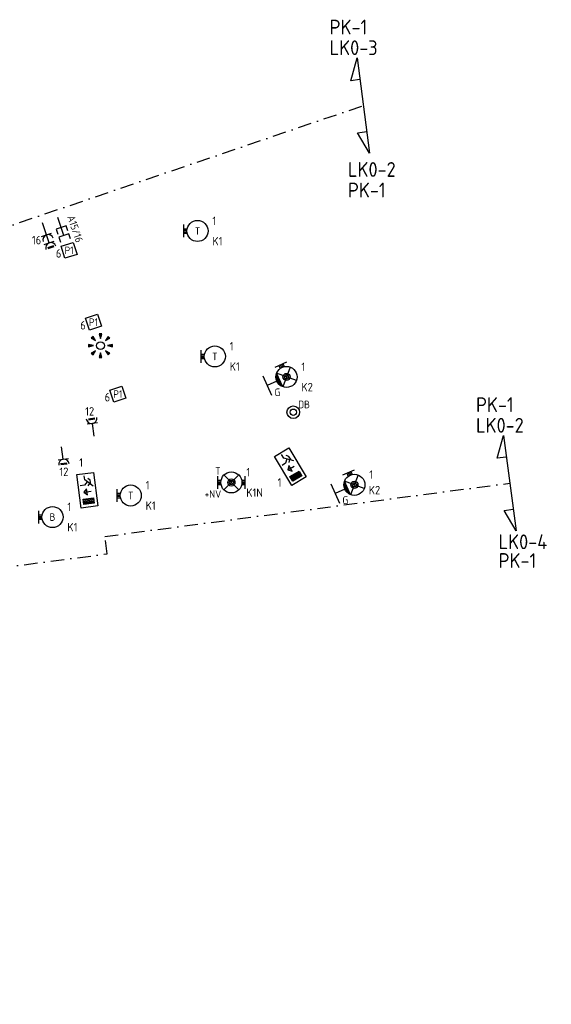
# Model space of a CAD drawing. Header units: millimetres. Extents: x -26318 to 195000, y -34446 to 95000.
# Tile 22 of 22: x 77172 to 89771, y 36350 to 59698. Entities that reach past the tile are written whole.
import ezdxf
from ezdxf.enums import TextEntityAlignment as Align

# ---------------------------------------------------------------- set-up
doc = ezdxf.new("R2010")
doc.units = ezdxf.units.MM
doc.header["$LTSCALE"] = 100
doc.linetypes.add('DASHDOT2', pattern=[12.7, 6.35, -3.175, 0, -3.175])
for name, color, linetype in [('EB63101-_ATTRIB', 2, 'Continuous'), ('EB63501-_ATTRIB', 2, 'Continuous'), ('EB6411--_ATTRIB', 2, 'Continuous'), ('EB6441--_ATTRIB', 2, 'Continuous'), ('EL63101-_LICHT-ARM', 3, 'Continuous'), ('EL63103-_LICHT-WCD230V', 3, 'Continuous'), ('EL63202-_NOODVRL-TXT', 3, 'Continuous'), ('EL63501-_NOODVRL-ARM', 3, 'Continuous'), ('EL6411--_DEURBEL', 3, 'Continuous'), ('EL6441--_DATACOM', 3, 'Continuous')]:
    doc.layers.add(name, color=color, linetype=linetype)
doc.layers.add('GRENS', color=210, linetype='DASHDOT2', lineweight=30)
doc.styles.add('NORATT', font='iso.shx')
doc.styles.add('NORDIM', font='isocp.shx')

# ---------------------------------------------------------------- blocks, each defined once
blk = doc.blocks.new('ES3W1L')
for p, q in [((1.25, 0), (-1.25, 0)), ((-0.75, 1.25), (0.75, 1.25)), ((-0.75, 1), (0.75, 1)), ((0, 0), (0, -3))]:
    blk.add_line(p, q)
blk.add_arc((0, 1.25), 1.25, 180, 0)
at = {"style": 'NORATT'}
for tag, flags, p in [('VERMOGEN', 9, (-2.5, 3)), ('GELIJK', 9, (5, 3)), ('GROEP', 8, (0, 3)), ('SCHAK', 8, (2.5, 3)), ('TAL', 8, (2.5, 3)), ('KAST', 9, (7, 3))]:
    blk.add_attdef(tag, text='', height=1.8, rotation=90, dxfattribs=dict(at, flags=flags)).set_placement(p, align=Align.MIDDLE_CENTER)
at = {"style": 'NORATT', "flags": 8}
blk.add_attdef('DOEL', text='', height=1.8, rotation=90, dxfattribs=at).set_placement((-2.5, 3), align=Align.MIDDLE_LEFT)
at = {"style": 'NORATT', "flags": 9}
blk.add_attdef('M_CODE', text='', height=1.8, dxfattribs=at).set_placement((0, 0), align=Align.MIDDLE_CENTER)
blk = doc.blocks.new('ES3G10')
for p, q in [((-3.25, -1.5), (-3.25, 1.5)), ((-3.25, 0.52), (-2.44, 0.52)), ((-3.25, 0.17), (-2.49, 0.17)), ((-3.25, -0.17), (-2.49, -0.17)), ((-3.25, -0.52), (-2.44, -0.52))]:
    blk.add_line(p, q)
blk.add_circle((0, 0), 2.5)
at = {"style": 'NORATT', "flags": 9}
blk.add_attdef('GELIJK', text='', height=1.8, dxfattribs=at).set_placement((3.5, 5), align=Align.MIDDLE_CENTER)
at = {"color": 6, "style": 'NORATT'}
for tag, flags, p in [('SCHAK', 8, (3.5, 2.75)), ('A_CODE', 8, (0, 0)), ('GROEP', 8, (-3.5, -2.75)), ('KAST', 9, (3.5, -2.75))]:
    blk.add_attdef(tag, text='', height=1.8, dxfattribs=dict(at, flags=flags)).set_placement(p, align=Align.MIDDLE)
blk = doc.blocks.new('ES3W2L')
for p, q in [((-0.75, 3.25), (0.75, 3.25)), ((-0.75, 3), (0.75, 3)), ((1.25, 2), (-1.25, 2)), ((1.25, 0), (-1.25, 0)), ((0, 2), (0, -3))]:
    blk.add_line(p, q)
for centre in [(0, 3.25), (0, 1.25)]:
    blk.add_arc(centre, 1.25, 180, 0)
at = {"style": 'NORATT'}
for tag, height, flags, p in [('GROEPI', 1.8, 9, (0, 9.5)), ('CODE', 3.5, 8, (0, 4.5)), ('M_CODE', 1.8, 9, (0, 0)), ('VERMOGENI', 1.8, 9, (0, -9.5)), ('DOELI', 1.8, 9, (0, -11.5))]:
    blk.add_attdef(tag, text='', height=height, dxfattribs=dict(at, flags=flags)).set_placement(p, align=Align.MIDDLE_CENTER)
for tag, flags, p in [('VERMOGEN', 9, (-2.5, 5)), ('GROEP', 8, (0, 5)), ('SCHAK', 8, (2.5, 5)), ('TAL', 8, (2.5, 5)), ('GELIJKI', 9, (5, 5)), ('GELIJK', 9, (5, 5)), ('KAST', 9, (7, 5))]:
    blk.add_attdef(tag, text='', height=1.8, rotation=90, dxfattribs=dict(at, flags=flags)).set_placement(p, align=Align.MIDDLE_CENTER)
at = {"style": 'NORATT', "flags": 8}
blk.add_attdef('DOEL', text='', height=1.8, rotation=90, dxfattribs=at).set_placement((-2.5, 5), align=Align.MIDDLE_LEFT)
blk = doc.blocks.new('ES111352')
at = {"color": 0}
blk.add_line((0, 1.5), (0, -3), dxfattribs=at)
for points in [[(-1.25, 2.75), (-1.25, 1.5), (1.25, 1.5), (1.25, 2.75)], [(-1.25, 0.75), (-1.25, -0.5), (1.25, -0.5), (1.25, 0.75)]]:
    blk.add_lwpolyline(points, dxfattribs=at)
at = {"color": 0, "style": 'NORATT', "flags": 8}
blk.add_attdef('NUMMER1', text='', height=1.8, rotation=90, dxfattribs=at).set_placement((-1.5, 4.5), align=Align.MIDDLE_LEFT)
at = {"style": 'NORATT', "flags": 8}
blk.add_attdef('NUMMER', text='', height=1.8, rotation=90, dxfattribs=at).set_placement((1.5, 4.5), align=Align.MIDDLE_LEFT)
at = {"style": 'NORATT'}
for tag, flags, p in [('PANEEL', 9, (0, 3)), ('CODE', 9, (1, 3.5)), ('GRP', 8, (0, -5)), ('RUIMTE', 9, (0, -7.5))]:
    blk.add_attdef(tag, text='', height=1.8, dxfattribs=dict(at, flags=flags)).set_placement(p, align=Align.MIDDLE_LEFT)
at = {"style": 'NORATT', "flags": 8}
blk.add_attdef('M_CODE', text='', height=1.8, dxfattribs=at).set_placement((0, 0), align=Align.MIDDLE_CENTER)
blk = doc.blocks.new('ES3G11WW')
at = {"color": 0}
for p, q in [((-3.25, -1.5), (-3.25, 1.5)), ((-3.25, 0.52), (-2.44, 0.52)), ((-3.25, 0.17), (-2.49, 0.17)), ((-1.77, 1.77), (1.77, -1.77)), ((1.77, 1.77), (-1.77, -1.77)), ((-3.25, -0.17), (-2.49, -0.17)), ((-3.25, -0.52), (-2.44, -0.52)), ((1.77, -1.77), (-1.77, -1.77)), ((1.48, -2.02), (-1.48, -2.02)), ((1.05, -2.27), (-1.05, -2.27)), ((0, -2.5), (0, -5)), ((-2.5, -5), (2.5, -5))]:
    blk.add_line(p, q, dxfattribs=at)
blk.add_lwpolyline([(1.77, -1.77), (1.75, -1.75)], dxfattribs=at)
for radius in [2.5, 0.85, 0.5]:
    blk.add_circle((0, 0), radius, dxfattribs=at)
at = {"style": 'NORATT', "flags": 9}
blk.add_attdef('GELIJK', text='', height=1.8, dxfattribs=at).set_placement((3.5, 5), align=Align.MIDDLE_CENTER)
at = {"color": 0, "style": 'NORATT'}
for tag, flags, p in [('A_CODE', 8, (-3.5, 2.75)), ('SCHAK', 8, (3.5, 2.75)), ('GROEP', 8, (-3.5, -2.75)), ('KAST', 9, (3.5, -2.75))]:
    blk.add_attdef(tag, text='', height=1.8, dxfattribs=dict(at, flags=flags)).set_placement(p, align=Align.MIDDLE)
blk = doc.blocks.new('ES3N026')
for p, q in [((-1.5, 0.75), (-1, 0.25)), ((0.38, -0.88), (0.38, 0.87)), ((2.25, 1.25), (2.25, -1.25)), ((2.5, 1.25), (2.5, -1.25)), ((2.75, 1.25), (2.75, -1.25)), ((3, 1.25), (3, -1.25))]:
    blk.add_line(p, q)
for points in [[(4.01, 2.01), (4.01, -1.98), (-3.99, -1.98), (-3.99, 2.01)], [(3.25, -1.25), (2, -1.25), (2, 1.25), (3.25, 1.25)], [(0.38, -0.88), (1.12, -0.13), (-0.37, -0.13)]]:
    blk.add_lwpolyline(points, close=True)
for points in [[(-0.75, 1.5), (-2.5, -0.25), (-3.5, -0.25)], [(-1.25, 1), (-2.25, 1), (-2.75, 0.5)], [(-2, 0.25), (-1.25, -0.5), (-1.25, -1.5)]]:
    blk.add_lwpolyline(points)
at = {"style": 'NORATT'}
for tag, height, flags, p in [('GROEPI', 1.8, 9, (0, 9.5)), ('CODE', 3.5, 8, (0, 4.5)), ('A_CODE', 1.8, 8, (-3.5, 3.5)), ('NUMMER', 1.8, 8, (3.5, 3.5)), ('SCHAK', 1.8, 8, (3.5, 2.75)), ('M_CODE', 1.8, 9, (0, 0)), ('GROEP', 1.8, 8, (-3.5, -3.5)), ('VERMOGEN', 1.8, 9, (0, -5.5)), ('KAST', 1.8, 9, (3.5, -3.5)), ('DOEL', 1.8, 9, (0, -7.5)), ('VERMOGENI', 1.8, 9, (0, -9.5)), ('DOELI', 1.8, 9, (0, -11.5))]:
    blk.add_attdef(tag, text='', height=height, dxfattribs=dict(at, flags=flags)).set_placement(p, align=Align.MIDDLE_CENTER)
at = {"style": 'NORATT', "flags": 9}
for tag in ['GELIJKI', 'TAL']:
    blk.add_attdef(tag, text='', height=1.8, rotation=90, dxfattribs=at).set_placement((5, 3.76), align=Align.MIDDLE_CENTER)
blk = doc.blocks.new('ES111410')
for radius in [1.5, 0.75]:
    blk.add_circle((0, 0), radius)
at = {"style": 'NORATT', "flags": 8}
blk.add_attdef('NUMMER', text='', height=1.8, dxfattribs=at).set_placement((0, 5.5), align=Align.MIDDLE)
at = {"style": 'NORATT'}
for tag, flags, p in [('PANEEL', 9, (0, 3)), ('CODE', 9, (1, 3.5)), ('GRP', 8, (0, -5)), ('RUIMTE', 9, (0, -7.5))]:
    blk.add_attdef(tag, text='', height=1.8, dxfattribs=dict(at, flags=flags)).set_placement(p, align=Align.MIDDLE_LEFT)
at = {"style": 'NORATT', "flags": 8}
blk.add_attdef('M_CODE', text='', height=1.8, dxfattribs=at).set_placement((0, 0), align=Align.MIDDLE_CENTER)
blk = doc.blocks.new('EJ3T01')
at = {"color": 0}
for p, q in [((-3.25, -1.5), (-3.25, 1.5)), ((-3.25, 0.52), (-2.44, 0.52)), ((-3.25, 0.17), (-2.49, 0.17)), ((-1.77, 1.77), (1.77, -1.77)), ((1.77, 1.77), (-1.77, -1.77)), ((2.44, 0.52), (3.25, 0.52)), ((2.49, 0.17), (3.25, 0.17)), ((3.25, -1.5), (3.25, 1.5)), ((-3.25, -0.17), (-2.49, -0.17)), ((-3.25, -0.52), (-2.44, -0.52)), ((2.44, -0.52), (3.25, -0.52)), ((2.49, -0.17), (3.25, -0.17))]:
    blk.add_line(p, q, dxfattribs=at)
blk.add_lwpolyline([(1.77, -1.77), (1.75, -1.75)], dxfattribs=at)
for radius in [2.5, 0.85, 0.5]:
    blk.add_circle((0, 0), radius, dxfattribs=at)
at = {"style": 'NORATT', "flags": 9}
blk.add_attdef('GELIJK', text='', height=1.8, dxfattribs=at).set_placement((3.5, 5), align=Align.MIDDLE_CENTER)
at = {"color": 0, "style": 'NORATT'}
for tag, flags, p in [('A_CODE', 8, (-3.5, 2.75)), ('SCHAK', 8, (3.5, 2.75)), ('GROEP', 8, (-3.5, -2.75)), ('KAST', 9, (3.5, -2.75))]:
    blk.add_attdef(tag, text='', height=1.8, dxfattribs=dict(at, flags=flags)).set_placement(p, align=Align.MIDDLE)
blk = doc.blocks.new('ES652141')
for p, q in [((-0.2, 3.75), (-0.2, 3)), ((0, 3.75), (0, 2.25)), ((0.2, 3.75), (0.2, 3)), ((-3.75, 0.2), (-3, 0.2)), ((-3.75, 0), (-2.25, 0)), ((-2.79, 2.51), (-2.26, 1.98)), ((-2.65, 2.65), (-1.59, 1.59)), ((-2.51, 2.79), (-1.98, 2.26)), ((2.65, 2.65), (1.59, 1.59)), ((2.51, 2.79), (1.98, 2.26)), ((3.75, 0), (2.25, 0)), ((2.79, 2.51), (2.26, 1.98)), ((3.75, 0.2), (3, 0.2)), ((-3.75, -0.2), (-3, -0.2)), ((-2.79, -2.51), (-2.26, -1.98)), ((-2.65, -2.65), (-1.59, -1.59)), ((-2.51, -2.79), (-1.98, -2.26)), ((-0.2, -3.75), (-0.2, -3)), ((0, -3.75), (0, -2.25)), ((0.2, -3.75), (0.2, -3)), ((2.65, -2.65), (1.59, -1.59)), ((2.51, -2.79), (1.98, -2.26)), ((2.79, -2.51), (2.26, -1.98)), ((3.75, -0.2), (3, -0.2))]:
    blk.add_line(p, q)
for points in [[(0, 2.25), (0.4, 3.75), (-0.4, 3.75)], [(-2.25, 0), (-3.75, 0.4), (-3.75, -0.4)], [(-1.59, 1.59), (-2.37, 2.93), (-2.93, 2.37)], [(1.59, 1.59), (2.93, 2.37), (2.37, 2.93)], [(2.25, 0), (3.75, -0.4), (3.75, 0.4)], [(-1.59, -1.59), (-2.93, -2.37), (-2.37, -2.93)], [(0, -2.25), (-0.4, -3.75), (0.4, -3.75)], [(1.59, -1.59), (2.37, -2.93), (2.93, -2.37)]]:
    blk.add_lwpolyline(points, close=True)
blk.add_circle((0, 0), 1.25)
at = {"style": 'NORATT'}
blk.add_attdef('NUMMER', text='', height=1.8, dxfattribs=at).set_placement((0, 5), align=Align.MIDDLE)
for tag, flags, p in [('PANEEL', 9, (0, 3)), ('CODE', 9, (1, 3.5)), ('GRP', 8, (0, -5)), ('RUIMTE', 9, (0, -7.5))]:
    blk.add_attdef(tag, text='', height=1.8, dxfattribs=dict(at, flags=flags)).set_placement(p, align=Align.MIDDLE_LEFT)
at = {"style": 'NORATT', "flags": 8}
blk.add_attdef('M_CODE', text='', height=1.8, dxfattribs=at).set_placement((0, 0), align=Align.MIDDLE_CENTER)
blk = doc.blocks.new('EJ3P13')
at = {"color": 0}
blk.add_lwpolyline([(-3, -3), (-3, 3), (3, 3), (3, -3)], close=True, dxfattribs=at)
at = {"style": 'NORATT', "flags": 9}
blk.add_attdef('GELIJK', text='', height=1.8, dxfattribs=at).set_placement((3.5, 5), align=Align.MIDDLE_CENTER)
at = {"color": 0, "style": 'NORATT'}
for tag, flags, p in [('SCHAK', 8, (3.5, 4.75)), ('A_CODE', 8, (0, 0)), ('GROEP', 8, (-3.5, -4.75)), ('KAST', 9, (3.5, -4.75))]:
    blk.add_attdef(tag, text='', height=1.8, dxfattribs=dict(at, flags=flags)).set_placement(p, align=Align.MIDDLE)

msp = doc.modelspace()

# ---------------------------------------------------------------- linework, layer by layer
at = {"layer": 'GRENS', "linetype": 'Continuous', "ltscale": 0.1, "elevation": -16800}
for points in [[(85233, 58279), (85019, 58251), (85168, 58792), (85465, 56533), (85181, 57016), (85395, 57045)], [(88703, 49325), (88489, 49297), (88638, 49838), (88936, 47579), (88652, 48062), (88866, 48091)]]:
    msp.add_lwpolyline(points, dxfattribs=at)
at = {"layer": 'GRENS', "ltscale": 0.5, "elevation": -16800}
for points in [[(47418, 54838), (48453, 53566), (53595, 55182), (56125, 47720), (85316, 57662)], [(62753, 36645), (68807, 38700), (69605, 36350), (73167, 37559), (71986, 41037), (75530, 42240), (74132, 46359), (79244, 47032), (79189, 47445), (88787, 48708)]]:
    msp.add_lwpolyline(points, dxfattribs=at)

# ---------------------------------------------------------------- block references
at = {"layer": 'EL63101-_LICHT-ARM'}
ref = msp.add_blockref('ES3G10', (81386, 54688, -14400), dxfattribs=dict(at, xscale=100, yscale=100, zscale=100))
ref.add_attrib('A_CODE', 'T', dxfattribs={"layer": 'EB63101-_ATTRIB', "color": 1, "height": 180, "style": 'NORATT', "flags": 8}).set_placement((81386, 54688, -14400), align=Align.MIDDLE)
ref = msp.add_blockref('EJ3P13', (78342, 54229, -16800), dxfattribs=dict(at, xscale=50.00000000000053, yscale=50.00000000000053, zscale=50.00000000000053, rotation=17.93341134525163))
ref.add_attrib('A_CODE', 'P1', dxfattribs={"layer": 'EB63101-_ATTRIB', "color": 1, "height": 180, "style": 'NORATT', "flags": 8}).set_placement((78342, 54229, -16800), align=Align.MIDDLE)
ref = msp.add_blockref('EJ3P13', (78920, 52525, -16800), dxfattribs=dict(at, xscale=50.00000000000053, yscale=50.00000000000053, zscale=50.00000000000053, rotation=17.93341134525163))
ref.add_attrib('A_CODE', 'P1', dxfattribs={"layer": 'EB63101-_ATTRIB', "color": 1, "height": 180, "style": 'NORATT', "flags": 8}).set_placement((78920, 52525, -16800), align=Align.MIDDLE)
at = {"layer": 'EL63101-_LICHT-ARM', "xscale": 75, "yscale": 75, "zscale": 75}
msp.add_blockref('ES652141', (79087, 51969, -16800), dxfattribs=at)
at = {"layer": 'EL63101-_LICHT-ARM'}
ref = msp.add_blockref('ES3G10', (81797, 51713, -14400), dxfattribs=dict(at, xscale=100, yscale=100, zscale=100))
ref.add_attrib('A_CODE', 'T', dxfattribs={"layer": 'EB63101-_ATTRIB', "color": 1, "height": 180, "style": 'NORATT', "flags": 8}).set_placement((81797, 51713, -14400), align=Align.MIDDLE)
ref = msp.add_blockref('EJ3P13', (79499, 50820, -16800), dxfattribs=dict(at, xscale=50.00000000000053, yscale=50.00000000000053, zscale=50.00000000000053, rotation=17.93341134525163))
ref.add_attrib('A_CODE', 'P1', dxfattribs={"layer": 'EB63101-_ATTRIB', "color": 1, "height": 180, "style": 'NORATT', "flags": 8}).set_placement((79499, 50820, -16800), align=Align.MIDDLE)
ref = msp.add_blockref('ES3G10', (79804, 48415, -14400), dxfattribs=dict(at, xscale=100, yscale=100, zscale=100))
ref.add_attrib('A_CODE', 'T', dxfattribs={"layer": 'EB63101-_ATTRIB', "color": 1, "height": 180, "style": 'NORATT', "flags": 8}).set_placement((79804, 48415, -14400), align=Align.MIDDLE)
ref = msp.add_blockref('ES3G10', (77949, 47904, -14400), dxfattribs=dict(at, xscale=100, yscale=100, zscale=100))
ref.add_attrib('A_CODE', 'B', dxfattribs={"layer": 'EB63101-_ATTRIB', "color": 1, "height": 180, "style": 'NORATT', "flags": 8}).set_placement((77949, 47904, -14400), align=Align.MIDDLE)
at = {"layer": 'EL63103-_LICHT-WCD230V'}
for name, p, xscale, yscale, zscale, rotation in [('ES3W2L', (77808, 54597), 100, 100, 100, 198.7500000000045), ('ES3W1L', (78891, 50122, -15750), 99.99999999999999, 99.99999999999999, 99.99999999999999, 7.500000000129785), ('ES3W1L', (78204, 49275, -15750), 100, 100, 100, 187.5000000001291)]:
    msp.add_blockref(name, p, dxfattribs=dict(at, xscale=xscale, yscale=yscale, zscale=zscale, rotation=rotation))
at = {"layer": 'EL63202-_NOODVRL-TXT', "xscale": 99.99999999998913, "yscale": 99.99999999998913, "zscale": 99.99999999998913}
for p, rotation in [((83582, 49099, -14200), 300.9887038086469), ((78774, 48541), 277.4999999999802)]:
    msp.add_blockref('ES3N026', p, dxfattribs=dict(at, rotation=rotation))
at = {"layer": 'EL63501-_NOODVRL-ARM'}
ref = msp.add_blockref('ES3G11WW', (83496, 51227, -14400), dxfattribs=dict(at, xscale=99.99999999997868, yscale=99.99999999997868, zscale=99.99999999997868, rotation=294.2894577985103))
ref.add_attrib('A_CODE', 'G', dxfattribs={"layer": 'EB63501-_ATTRIB', "color": 1, "height": 180, "style": 'NORATT', "flags": 8}).set_placement((83281, 50863), align=Align.MIDDLE)
ref = msp.add_blockref('EJ3T01', (82189, 48725, -14400), dxfattribs=dict(at, xscale=100, yscale=100, zscale=100))
ref.add_attrib('A_CODE', 'T', dxfattribs={"layer": '0', "color": 1, "height": 180, "style": 'NORATT', "flags": 8}).set_placement((81869, 49000, -14400), align=Align.MIDDLE)
ref.add_attrib('GROEP', '+NV', dxfattribs={"layer": '0', "color": 1, "height": 180, "style": 'NORATT', "flags": 8}).set_placement((81753, 48450, -14400), align=Align.MIDDLE)
ref = msp.add_blockref('ES3G11WW', (85104, 48668, -14400), dxfattribs=dict(at, xscale=99.99999999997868, yscale=99.99999999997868, zscale=99.99999999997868, rotation=294.2894577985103))
ref.add_attrib('A_CODE', 'G', dxfattribs={"layer": 'EB63501-_ATTRIB', "color": 1, "height": 180, "style": 'NORATT', "flags": 8}).set_placement((84889, 48304), align=Align.MIDDLE)
at = {"layer": 'EL6411--_DEURBEL'}
ref = msp.add_blockref('ES111410', (83655, 50391, -14800), dxfattribs=dict(at, xscale=100, yscale=100, zscale=100, rotation=301.0000000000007))
ref.add_attrib('M_CODE', 'DB', dxfattribs={"layer": 'EB6411--_ATTRIB', "color": 1, "height": 180, "style": 'NORATT', "flags": 8}).set_placement((83911, 50574, -14800), align=Align.MIDDLE_CENTER)
at = {"layer": 'EL6441--_DATACOM'}
ref = msp.add_blockref('ES111352', (78170, 54720, -15750), dxfattribs=dict(at, xscale=100, yscale=100, zscale=100, rotation=198.7500000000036))
ref.add_attrib('NUMMER1', 'A15/16', dxfattribs={"layer": 'EB6441--_ATTRIB', "color": 1, "height": 180, "rotation": 288.75, "style": 'NORATT', "flags": 8}).set_placement((78381, 55049, -15750), align=Align.MIDDLE_LEFT)

# ---------------------------------------------------------------- texts
at = {"layer": 'EL63101-_LICHT-ARM', "color": 1, "style": 'NORDIM'}
for s, p in [('1', (81739, 54830, -16800)), ('K1', (81739, 54347, -16800)), ('6', (78029, 54056, -16800)), ('6', (78607, 52351, -16800)), ('1', (82150, 51855, -16800)), ('K1', (82150, 51372, -16800)), ('1', (83848, 51369, -16800)), ('K2', (83848, 50886, -16800)), ('6', (79186, 50647, -16800)), ('1', (78582, 49097, -31200)), ('1', (82542, 48867, -16800)), ('1', (83285, 48626, -16800)), ('1', (85457, 48810, -16800)), ('1', (80157, 48558, -16800)), ('K1N', (82542, 48383, -16800)), ('K2', (85444, 48442, -16800)), ('1', (78301, 48046, -16800)), ('K1', (80157, 48074, -16800)), ('K1', (78301, 47563, -16800))]:
    msp.add_text(s, height=200, dxfattribs=at).set_placement(p)
at = {"layer": 'EL63103-_LICHT-WCD230V', "color": 7, "style": 'NORDIM'}
for s, p in [('16', (77462, 54372)), ('12', (78724, 50311, -33400)), ('12', (78114, 48879, -33400))]:
    msp.add_text(s, height=200, dxfattribs=at).set_placement(p)
at = {"layer": 'GRENS', "style": 'NORATT'}
for s, p in [('PK-1', (84517, 59348, -16800)), ('LK0-3', (84517, 58859, -16800)), ('LK0-2', (84952, 55972, -16800)), ('PK-1', (84952, 55483, -16800)), ('PK-1', (87987, 50394, -16800)), ('LK0-2', (87987, 49905, -16800)), ('LK0-4', (88522, 47143, -16800)), ('PK-1', (88522, 46698, -16800))]:
    msp.add_text(s, height=350, dxfattribs=at).set_placement(p)

doc.saveas('drawing.dxf')
